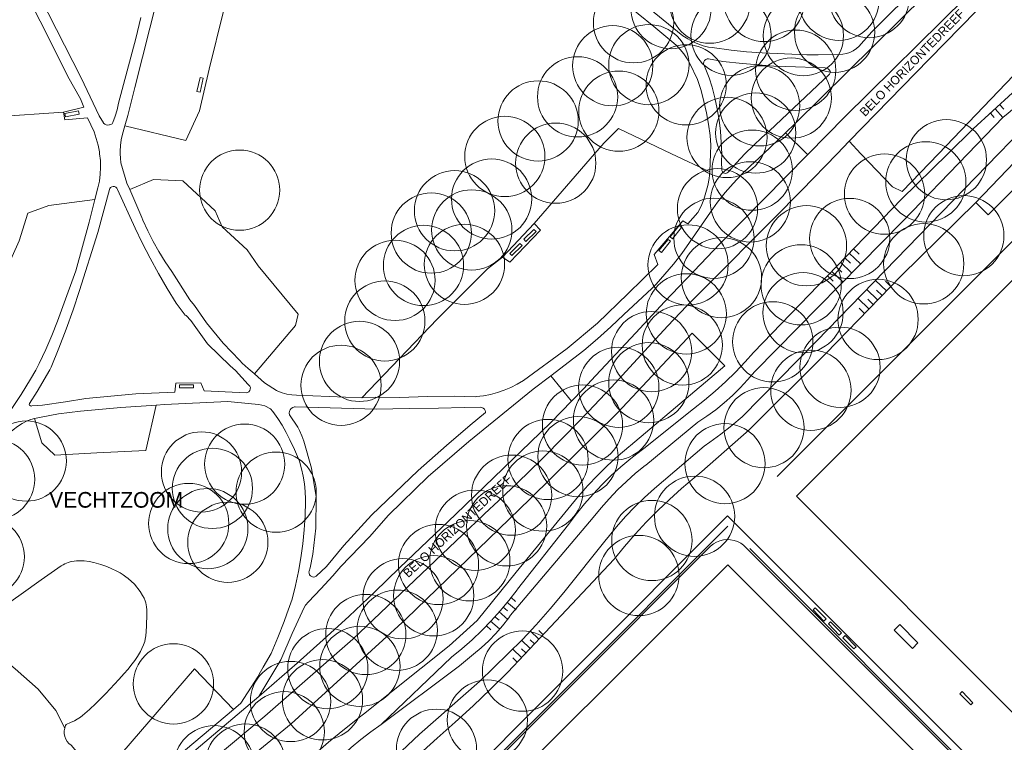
# Model space of a CAD drawing. Header units: metres. Extents: x 134994 to 136506, y 457393 to 459006.
# Tile 105 of 171: x 135172 to 135329, y 458506 to 458621. Entities that reach past the tile are written whole.
import ezdxf
from ezdxf.enums import TextEntityAlignment as Align

# ---------------------------------------------------------------- set-up
doc = ezdxf.new("R2010")
doc.units = ezdxf.units.M
for name, color, linetype, lineweight in [('B-WE-GR-BOOM-S', 250, 'Continuous', 13), ('B-WE-GW_TALUDLIJNEN', 251, 'Continuous', 5), ('B-WE-KG_BEBOUWING', 251, 'Continuous', 20), ('B-WE-KG_ONDERGROND_REST', 251, 'Continuous', 5), ('B-WE-KG_STRAATNAAM', 251, 'Continuous', 5)]:
    doc.layers.add(name, color=color, linetype=linetype, lineweight=lineweight)
doc.styles.add('Styledgn000', font='dgn000.shx')

# ---------------------------------------------------------------- blocks, each defined once
blk = doc.blocks.new('SGR-BOOM_02')
blk.add_circle((0, 0), 6.4)

msp = doc.modelspace()

# ---------------------------------------------------------------- linework, layer by layer
at = {"layer": 'B-WE-GW_TALUDLIJNEN'}
for p, q in [((135327.62, 458607.15), (135328.83, 458605.76)), ((135328.38, 458607.8), (135328.98, 458607.11)), ((135326.87, 458606.49), (135327.47, 458605.8)), ((135324.56, 458592.22), (135331.96, 458600)), ((135305.05, 458584.84), (135305.93, 458583.99)), ((135303.66, 458583.4), (135304.55, 458582.55)), ((135304.36, 458584.12), (135306.12, 458582.42)), ((135302.27, 458581.96), (135303.16, 458581.11)), ((135302.97, 458582.68), (135304.73, 458580.98)), ((135300.89, 458580.52), (135301.77, 458579.67)), ((135301.58, 458581.24), (135303.35, 458579.54)), ((135310.27, 458578.11), (135308.56, 458579.77)), ((135310.97, 458578.83), (135310.11, 458579.66)), ((135308.88, 458576.68), (135307.17, 458578.34)), ((135309.58, 458577.4), (135308.72, 458578.22)), ((135307.49, 458575.24), (135305.78, 458576.9)), ((135308.18, 458575.96), (135307.33, 458576.79)), ((135306.79, 458574.52), (135305.94, 458575.35)), ((135249.76, 458528.47), (135251.2, 458527.22)), ((135250.41, 458529.22), (135251.13, 458528.6)), ((135248.45, 458526.96), (135249.89, 458525.71)), ((135249.1, 458527.71), (135249.82, 458527.09)), ((135247.14, 458525.45), (135248.58, 458524.2)), ((135247.79, 458526.2), (135248.51, 458525.58)), ((135246.48, 458524.69), (135247.2, 458524.07)), ((135254.83, 458522.55), (135253.43, 458523.88)), ((135255.52, 458523.27), (135254.82, 458523.94)), ((135253.46, 458521.09), (135252.05, 458522.42)), ((135254.15, 458521.82), (135253.44, 458522.48)), ((135252.09, 458519.64), (135250.68, 458520.97)), ((135252.77, 458520.36), (135252.07, 458521.03)), ((135251.4, 458518.91), (135250.7, 458519.58))]:
    msp.add_line(p, q, dxfattribs=at)
at = {"layer": 'B-WE-GW_TALUDLIJNEN', "flags": 128}
for points in [[(135330.36, 458609.7), (135324.12, 458603.96), (135320.08, 458600)], [(135229.68, 458508.95), (135240.92, 458519.67), (135242.58, 458521.03), (135244.19, 458522.46), (135245.74, 458523.94), (135247.24, 458525.48), (135248.67, 458527.08), (135250.05, 458528.73), (135251.37, 458530.43), (135251.46, 458530.55), (135259.58, 458540.87), (135260.83, 458542.54), (135262.13, 458544.15), (135263.5, 458545.72), (135264.92, 458547.23), (135266.4, 458548.68), (135267.94, 458550.08), (135269.53, 458551.41), (135271.17, 458552.68), (135271.59, 458553), (135279.49, 458559.32), (135281.24, 458560.69), (135282.95, 458562.12), (135284.6, 458563.62), (135286.2, 458565.17), (135287.74, 458566.78), (135289.08, 458568.27), (135312.66, 458592.73), (135320.08, 458600)], [(135231.41, 458500.21), (135238.62, 458506.76), (135241.51, 458509.31), (135244.35, 458511.92), (135247.14, 458514.6), (135249.87, 458517.32), (135252.52, 458520.09), (135266.87, 458535.31), (135268.51, 458537.33), (135270.21, 458539.3), (135271.98, 458541.21), (135273.8, 458543.07), (135275.67, 458544.87), (135277.6, 458546.62), (135279.59, 458548.3), (135280.86, 458549.33), (135288.37, 458555.94), (135300.61, 458568.14), (135312.62, 458580.53), (135324.56, 458592.22)], [(135190.33, 458531.34), (135189.35, 458532.22), (135188.98, 458532.51), (135188.55, 458532.82), (135188.04, 458533.14), (135187.44, 458533.47), (135186.74, 458533.81), (135185.92, 458534.15), (135184.96, 458534.48), (135183.85, 458534.8), (135183.11, 458534.95), (135182.33, 458535.05), (135181.8, 458535.07), (135181.1, 458535.05), (135180.7, 458535.01), (135180.25, 458534.93), (135179.76, 458534.79), (135179.22, 458534.58), (135178.95, 458534.44), (135178.67, 458534.27), (135175.44, 458532.04), (135172.25, 458529.76), (135168.04, 458526.79)], [(135179.21, 458508.38), (135179.36, 458508.8), (135179.45, 458508.97), (135180.13, 458509.25), (135180.79, 458509.56), (135181.2, 458509.8), (135181.74, 458510.15), (135182.04, 458510.38), (135183.15, 458511.33), (135184.2, 458512.31), (135184.88, 458512.98), (135185.77, 458513.89), (135187.85, 458516.11), (135188.72, 458517.07), (135189.29, 458517.72), (135190, 458518.62), (135190.4, 458519.17), (135190.83, 458519.82), (135191.3, 458520.62), (135191.54, 458521.07), (135191.79, 458521.64), (135191.97, 458522.21), (135192.06, 458522.59), (135192.15, 458523.1), (135192.23, 458523.77), (135192.26, 458524.68), (135192.3, 458526.57), (135192.29, 458527.27), (135192.26, 458527.73), (135192.16, 458528.34), (135192.06, 458528.69), (135191.9, 458529.1), (135191.65, 458529.55), (135191.23, 458530.19), (135190.33, 458531.34)]]:
    msp.add_lwpolyline(points, dxfattribs=at)
at = {"layer": 'B-WE-KG_BEBOUWING'}
msp.add_lwpolyline([(135314.41, 458521.08), (135315.3, 458521.98), (135312.4, 458524.88), (135311.51, 458523.98)], close=True, dxfattribs=at)
at = {"layer": 'B-WE-KG_ONDERGROND_REST'}
for p, q in [((135294.18, 458603.34), (135290.67, 458600)), ((135294.18, 458603.34), (135297.57, 458600)), ((135304.33, 458601.98), (135302.41, 458600)), ((135306.21, 458600), (135304.33, 458601.98)), ((135254.1, 458588.88), (135263.72, 458600)), ((135276, 458600), (135282.1, 458597.1)), ((135282.23, 458600), (135282.1, 458597.1)), ((135297.57, 458600), (135297.72, 458599.86)), ((135297.86, 458600), (135297.72, 458599.86)), ((135338.07, 458593.79), (135292.86, 458548.49)), ((135254.1, 458588.88), (135249.06, 458583.52)), ((135260.05, 458560.51), (135256.75, 458564.57)), ((135207.31, 458512.37), (135210.01, 458516.58)), ((135191.36, 458497.58), (135210.2, 458513.41))]:
    msp.add_line(p, q, dxfattribs=at)
at = {"layer": 'B-WE-KG_ONDERGROND_REST', "flags": 128}
for points in [[(135282.23, 458600), (135282.29, 458601.36), (135282.15, 458602.91), (135281.91, 458604.73), (135281.58, 458606.53), (135281.18, 458608.32), (135280.71, 458610.09), (135280.15, 458611.84), (135278.93, 458614.42), (135278.51, 458615.15), (135277.98, 458615.92), (135277.39, 458616.64), (135276.73, 458617.31), (135276.03, 458617.91), (135273.19, 458620.32), (135245.69, 458642.57), (135236.05, 458650.28)], [(135179.05, 458606.62), (135168.06, 458605.87), (135160.96, 458616.72), (135155.45, 458623.95), (135153.9, 458630.76), (135148.93, 458640.69), (135155.33, 458648.64)], [(135155.33, 458648.64), (135156.16, 458647.89), (135156.66, 458647.45), (135158.38, 458645.88), (135160.04, 458644.25), (135161.64, 458642.57), (135163.19, 458640.83), (135165.67, 458637.79), (135165.85, 458637.54), (135167.29, 458635.48), (135168.66, 458633.38), (135169.96, 458631.23), (135171.2, 458629.05), (135172.36, 458626.83), (135176.04, 458619.69), (135179.74, 458612.33), (135181.73, 458608.77), (135182.26, 458607.41), (135179.05, 458606.62)], [(135255.22, 458637.28), (135277.83, 458618.82), (135278.58, 458618.32), (135279.37, 458617.89), (135280.19, 458617.52), (135281.05, 458617.23), (135281.92, 458617.02), (135282.49, 458616.93), (135285.5, 458616.5), (135287.98, 458616.28), (135290.45, 458616.1), (135294.01, 458615.91), (135297.58, 458615.79), (135299.4, 458615.76), (135302.74, 458615.84), (135303.33, 458615.87), (135303.9, 458615.98), (135304.46, 458616.16), (135304.99, 458616.43), (135305.48, 458616.76), (135305.92, 458617.15), (135306.26, 458617.55), (135307.94, 458619.42), (135323.62, 458635.06)], [(135324.87, 458633.66), (135295.72, 458604.81), (135294.18, 458603.34)], [(135329.88, 458632.62), (135322.95, 458624.97), (135303.63, 458605.89), (135297.86, 458600)], [(135195.7, 458631.71), (135194.03, 458624.91), (135190.38, 458610.58), (135189.27, 458606.09), (135188.82, 458604.46)], [(135188.82, 458604.46), (135198.52, 458602.09), (135200.74, 458606.84), (135202.24, 458613.51), (135204.53, 458622.72), (135205.35, 458627.77), (135195.7, 458631.71)], [(135332.16, 458630.5), (135317.07, 458615.11), (135304.33, 458601.98)], [(135191.35, 458621.72), (135190.55, 458618.39), (135187.8, 458608.09), (135187.57, 458607.02), (135187.27, 458605.97), (135186.9, 458604.96), (135186.76, 458604.78), (135186.57, 458604.66), (135186.35, 458604.62), (135186.29, 458604.62), (135186.05, 458604.57), (135185.81, 458604.6), (135185.59, 458604.71), (135185.42, 458604.89), (135185.39, 458604.93), (135184.73, 458606.03), (135181.86, 458612.11), (135175.27, 458625.1)], [(135318.57, 458600), (135335.32, 458617.49), (135336.79, 458620.21)], [(135287.71, 458600), (135289.05, 458601.32), (135290.43, 458602.59), (135291.62, 458603.63), (135301.2, 458612.67), (135301.34, 458613), (135301.29, 458613.17), (135301.16, 458613.39), (135300.98, 458613.55), (135300.74, 458613.66), (135300.49, 458613.68), (135294.17, 458613.9), (135292.32, 458613.99), (135290.46, 458614.11), (135287.33, 458614.38), (135284.21, 458614.72), (135281.9, 458615.16), (135281.67, 458615.14), (135281.45, 458615.04), (135281.27, 458614.88), (135281.15, 458614.66), (135281.11, 458614.42), (135281.15, 458614.19), (135281.27, 458613.97), (135282.03, 458612.09), (135282.47, 458610.64), (135282.92, 458608.9), (135283.29, 458607.14), (135283.59, 458605.37), (135283.8, 458603.59), (135283.94, 458601.8), (135284, 458600)], [(135200.31, 458609.92), (135200.8, 458612.14), (135201.28, 458612.03), (135200.8, 458609.82), (135200.31, 458609.92)], [(135323.26, 458600), (135328.88, 458605.83), (135329.35, 458606.22), (135330.73, 458607.33), (135332.17, 458608.37), (135333.65, 458609.34), (135335.17, 458610.25), (135336.73, 458611.09), (135338.12, 458611.78), (135338.65, 458611.95), (135339.57, 458612.16), (135340.5, 458612.3), (135341.44, 458612.35), (135342.38, 458612.33), (135343.32, 458612.22), (135344.25, 458612.04), (135345.15, 458611.78), (135346.04, 458611.45), (135346.89, 458611.04), (135347.7, 458610.56), (135348.47, 458610.01), (135349.19, 458609.4)], [(135179.23, 458606.41), (135181.44, 458606.82), (135181.53, 458606.33), (135179.33, 458605.91), (135179.23, 458606.41)], [(135328.15, 458600), (135332.08, 458604.05), (135332.17, 458604.13), (135333.2, 458605.02), (135334.28, 458605.84), (135335.41, 458606.6), (135336.58, 458607.3), (135337.8, 458607.92), (135338.26, 458608.08), (135338.92, 458608.24), (135339.59, 458608.32), (135340.27, 458608.32), (135341.44, 458608.25), (135342.21, 458608.03), (135343.35, 458607.63), (135344.46, 458607.15), (135345.54, 458606.61), (135346.58, 458605.99), (135347.58, 458605.3), (135348.53, 458604.56), (135349.42, 458603.75), (135350.26, 458602.88), (135353.13, 458600)], [(135184.79, 458600), (135184.75, 458600.3), (135184.54, 458601.37), (135184.25, 458602.43), (135183.89, 458603.47), (135182.85, 458605.71), (135179.26, 458605.41), (135179.05, 458606.62)], [(135188.82, 458604.46), (135188.45, 458603.12), (135188.24, 458602.23), (135188.11, 458601.32), (135188.06, 458600.4), (135188.06, 458600)], [(135276, 458600), (135267.52, 458604.04), (135265.24, 458601.75), (135263.72, 458600)], [(135184.01, 458592.71), (135184.16, 458593.28), (135184.24, 458593.53), (135184.52, 458594.58), (135184.74, 458595.65), (135184.87, 458596.73), (135184.92, 458597.82), (135184.9, 458598.91), (135184.79, 458600)], [(135188.06, 458600), (135188.1, 458599.28), (135188.19, 458598.56), (135189.15, 458595.31), (135189.58, 458594.31)], [(135190.25, 458492.65), (135195.06, 458496.88), (135211.13, 458510.29), (135225.16, 458522.55), (135247.08, 458543.39), (135247.56, 458543.83), (135251.43, 458547.5), (135255.25, 458551.22), (135259.01, 458555), (135262.71, 458558.84), (135266.35, 458562.73), (135273.51, 458570.48), (135275.4, 458572.53), (135278.39, 458575.68), (135281.45, 458578.79), (135292.24, 458589.6), (135296.72, 458594.13), (135302.41, 458600)], [(135224.29, 458496.53), (135235.79, 458507.41), (135245.35, 458515.79), (135252.22, 458522.53), (135254.4, 458524.87), (135256.64, 458527.4), (135258.82, 458529.99), (135265.59, 458538.47), (135265.88, 458538.84), (135267.25, 458540.5), (135268.67, 458542.11), (135270.16, 458543.66), (135271.7, 458545.16), (135273.3, 458546.61), (135281.19, 458553.37), (135282.1, 458553.99), (135283.87, 458555.28), (135285.6, 458556.64), (135287.27, 458558.05), (135299.15, 458570.08), (135328.15, 458600)], [(135229.68, 458508.95), (135242.21, 458518.33), (135244.41, 458520.16), (135245.65, 458521.21), (135246.84, 458522.32), (135247.97, 458523.49), (135249.04, 458524.71), (135250.06, 458525.99), (135250.34, 458526.37), (135263.52, 458541.99), (135264.76, 458543.5), (135266.05, 458544.97), (135267.4, 458546.38), (135268.81, 458547.73), (135270.28, 458549.02), (135271.79, 458550.25), (135271.89, 458550.33), (135280.2, 458557.17), (135281.64, 458558.14), (135283.05, 458559.17), (135284.4, 458560.27), (135285.71, 458561.43), (135286.95, 458562.65), (135288.14, 458563.93), (135289.28, 458565.26), (135289.34, 458565.34), (135312.87, 458589.22), (135323.26, 458600)], [(135256.75, 458564.57), (135260.42, 458567.37), (135261.99, 458568.63), (135264.18, 458570.47), (135266.32, 458572.38), (135268.4, 458574.34), (135272.88, 458578.48), (135273.54, 458579.17), (135274.96, 458580.77), (135276.32, 458582.41), (135277.62, 458584.1), (135278.86, 458585.85), (135282.22, 458590.7), (135283.36, 458592.27), (135284.56, 458593.79), (135285.83, 458595.26), (135287.15, 458596.67), (135288.54, 458598.03), (135289.98, 458599.34), (135290.67, 458600)], [(135297.72, 458599.86), (135283.78, 458585.66), (135279.54, 458581.29), (135274.89, 458576.4), (135270.3, 458571.45), (135263.89, 458564.56), (135261.98, 458562.52), (135260.05, 458560.51)], [(135287.71, 458600), (135286.34, 458598.55), (135285.01, 458597.07), (135284.85, 458596.93), (135284.65, 458596.87), (135284.45, 458596.88), (135284.26, 458596.97), (135284.12, 458597.13), (135284.04, 458597.33), (135284.04, 458597.36), (135283.99, 458598.71), (135284, 458600)], [(135306.21, 458600), (135311.24, 458594.73), (135312.81, 458593.99), (135318.57, 458600)], [(135337.09, 458600), (135336.5, 458599.78), (135335.94, 458599.49), (135335.61, 458599.28), (135326.52, 458590.25), (135324.56, 458592.22)], [(135209.49, 458564.87), (135216.01, 458572.59), (135216.43, 458574.39), (135210.08, 458582.12), (135208.33, 458584.65), (135204.32, 458588.32), (135203.21, 458590.9), (135198.07, 458595.67), (135193.36, 458595.89), (135189.58, 458594.31)], [(135282.1, 458597.1), (135281.98, 458596.06), (135281.78, 458594.92), (135281.5, 458593.81), (135281.15, 458592.71), (135280.71, 458591.65), (135280.21, 458590.61), (135278.59, 458588.82), (135277.78, 458589.28), (135273.24, 458583.91), (135273.83, 458582.34), (135269.03, 458577.64), (135264.2, 458572.97), (135259.38, 458568.91), (135252.38, 458563.83), (135251.39, 458563.24), (135250.37, 458562.72), (135249.31, 458562.28), (135248.23, 458561.91), (135247.12, 458561.61), (135246, 458561.39), (135244.86, 458561.26), (135244.73, 458561.24), (135241.36, 458561.34), (135237.15, 458561.28), (135232.55, 458561.14), (135228.81, 458561.15), (135226.62, 458561.06)], [(135173.57, 458560.01), (135173.59, 458560.16), (135174.81, 458562.09), (135176.85, 458565.53), (135177.04, 458565.97), (135178.29, 458568.98), (135179.47, 458572.03), (135180.57, 458575.11), (135181.6, 458578.21), (135184.5, 458587.42), (135186.34, 458594.3), (135186.39, 458594.43), (135186.53, 458594.61), (135186.73, 458594.74), (135186.95, 458594.79), (135187.18, 458594.76), (135187.38, 458594.66), (135187.54, 458594.49), (135187.63, 458594.28), (135190.48, 458588.11), (135191.58, 458585.79), (135192.83, 458583.32), (135194.16, 458580.89), (135195.55, 458578.5), (135197.02, 458576.14), (135198.45, 458574.26), (135198.57, 458574.19), (135199.31, 458573.38), (135201.98, 458569.66), (135205.63, 458566.16), (135206.44, 458565.41), (135207.49, 458564.33), (135208.49, 458563.19), (135208.61, 458563.1), (135208.75, 458562.91), (135208.83, 458562.69), (135208.82, 458562.45), (135208.74, 458562.22), (135208.59, 458562.04), (135208.39, 458561.92), (135208.15, 458561.87), (135201.44, 458562.18), (135200.92, 458563.43), (135196.96, 458563.4), (135196.76, 458561.99), (135190.57, 458561.69), (135182.6, 458560.94), (135179.33, 458560.45), (135175.65, 458559.88), (135173.99, 458559.78), (135173.89, 458559.74), (135173.74, 458559.77), (135173.62, 458559.87), (135173.57, 458560.01)], [(135189.58, 458594.31), (135191.51, 458589.83), (135191.69, 458589.41), (135192.47, 458587.7), (135193.33, 458586.02), (135194.25, 458584.38), (135195.24, 458582.78), (135196.3, 458581.23), (135199.19, 458576.67), (135199.92, 458575.81), (135201.81, 458573.04), (135204.51, 458569.8), (135207.13, 458567.01), (135207.54, 458566.59), (135208.46, 458565.73), (135209.43, 458564.93), (135209.49, 458564.87)], [(135184.01, 458592.71), (135176.68, 458591.76), (135173.34, 458590.53), (135171.93, 458586.08), (135168.54, 458578.59), (135165.44, 458569.45), (135148.02, 458547.43), (135146.14, 458542.47), (135148.93, 458538.62), (135151.69, 458536.56)], [(135184.01, 458592.71), (135183.12, 458589.08), (135181, 458581.34), (135178.92, 458575.62), (135178.09, 458573.3), (135177.18, 458571.02), (135176.2, 458568.76), (135175.15, 458566.54), (135174.62, 458565.48), (135173.77, 458564.04), (135172.26, 458561.59), (135170.68, 458559.19), (135169.04, 458556.84), (135168.82, 458556.53), (135167.15, 458554.16), (135165.43, 458551.83), (135163.64, 458549.56), (135161.78, 458547.33), (135160.67, 458546.06), (135155.92, 458541), (135152.93, 458537.75), (135151.98, 458536.8), (135151.69, 458536.56)], [(135295.92, 458545.39), (135331.31, 458509.99), (135366.61, 458474.62), (135411.93, 458519.85), (135376.53, 458555.3), (135341.16, 458590.63), (135295.92, 458545.39)], [(135254.1, 458588.88), (135255.12, 458587.81), (135250.19, 458582.7), (135249.06, 458583.52)], [(135275.79, 458586.76), (135277.23, 458588.54), (135277.61, 458588.23), (135276.18, 458586.45), (135275.79, 458586.76)], [(135252.44, 458586.35), (135254.06, 458587.94), (135254.41, 458587.58), (135252.79, 458585.99), (135252.44, 458586.35)], [(135250.2, 458584.11), (135251.83, 458585.7), (135252.18, 458585.34), (135250.55, 458583.75), (135250.2, 458584.11)], [(135273.99, 458584.55), (135275.45, 458586.34), (135275.84, 458586.03), (135274.38, 458584.23), (135273.99, 458584.55)], [(135226.62, 458561.06), (135238.6, 458573.63), (135246.67, 458581.62), (135249.06, 458583.52)], [(135218.8, 458503.98), (135221.3, 458506.14), (135223.84, 458508.23), (135226.44, 458510.26), (135226.86, 458510.58), (135240.56, 458521.48), (135245, 458525.53), (135251.21, 458533.27), (135261.14, 458545.37), (135262.64, 458547.06), (135264.19, 458548.7), (135265.8, 458550.28), (135267.47, 458551.8), (135269.19, 458553.26), (135269.46, 458553.48), (135284.48, 458566.17), (135279.31, 458571.39), (135267.38, 458558.67), (135253.46, 458544.95), (135233.6, 458525.76), (135215.32, 458509.07), (135203.02, 458498.95)], [(135226.62, 458561.06), (135216.2, 458561.48), (135215.43, 458561.52), (135214.67, 458561.65), (135213.92, 458561.85), (135213.21, 458562.13), (135212.97, 458562.24), (135211.08, 458563.45), (135209.49, 458564.87)], [(135210.2, 458513.41), (135213.7, 458519.29), (135215.52, 458523.47), (135217.41, 458527.62), (135217.6, 458528.01), (135218.08, 458528.54), (135220.07, 458530.59), (135222, 458532.69), (135223.27, 458534.14), (135227.85, 458538.89), (135230.85, 458542.32), (135237.21, 458548.5), (135243.68, 458554.12), (135253.93, 458562.42), (135256.75, 458564.57)], [(135197.5, 458563.16), (135199.78, 458563.14), (135199.77, 458562.64), (135197.5, 458562.66), (135197.5, 458563.16)], [(135193.81, 458559.91), (135188.19, 458559.5), (135181.71, 458558.96), (135178.23, 458558.51), (135175.2, 458557.92), (135174.42, 458557.75)], [(135174.42, 458557.75), (135175.58, 458553.9), (135177.63, 458551.94), (135184.36, 458552.3), (135192.14, 458552.66), (135193.81, 458559.91)], [(135210.01, 458516.58), (135210.47, 458517.33), (135210.88, 458518.11), (135212.12, 458520.3), (135213.21, 458522.82), (135214.22, 458525.37), (135214.67, 458526.59), (135215.5, 458528.96), (135216.04, 458531.14), (135216.5, 458533.34), (135216.88, 458535.55), (135217.18, 458537.78), (135217.41, 458540.02), (135217.55, 458542.26), (135217.62, 458544.51), (135217.62, 458544.9), (135217.58, 458546.13), (135217.46, 458547.35), (135217.27, 458548.56), (135216.99, 458549.76), (135216.64, 458550.94), (135216.21, 458552.09), (135215.71, 458553.21), (135215.14, 458554.29), (135215.11, 458554.34), (135214.54, 458555.53), (135213.9, 458556.68), (135213.19, 458557.79), (135212.42, 458558.86), (135212.05, 458559.32), (135211.14, 458559.81), (135210.17, 458560.01), (135209.02, 458560.13), (135205.22, 458560.47), (135195.13, 458560), (135193.81, 458559.91)], [(135210.2, 458513.41), (135215.05, 458517.69), (135216.27, 458518.76), (135220.44, 458522.46), (135224.56, 458526.23), (135228.63, 458530.06), (135232.64, 458533.94), (135241.58, 458542.48), (135250.67, 458551.26), (135253.47, 458553.93), (135256.79, 458557.19), (135260.05, 458560.51)], [(135215.04, 458558.64), (135215.09, 458558.36), (135216.38, 458556.38), (135216.67, 458555.83), (135217.05, 458554.99), (135217.34, 458554.13), (135218.57, 458549.83), (135219.34, 458545.25), (135219.27, 458540.26), (135218.8, 458536.12), (135218.38, 458533.96), (135218.2, 458533.42), (135218.18, 458533.32), (135218.19, 458533.08), (135218.27, 458532.85), (135218.43, 458532.66), (135218.63, 458532.54), (135218.87, 458532.48), (135219.11, 458532.51), (135219.33, 458532.61), (135220.95, 458534.17), (135223.75, 458537.53), (135228.15, 458542.36), (135235.59, 458549.47), (135240.1, 458553.46), (135243.88, 458556.71), (135246.32, 458558.74), (135246.33, 458558.81), (135246.28, 458559.06), (135246.16, 458559.27), (135245.98, 458559.44), (135245.75, 458559.54), (135245.51, 458559.57), (135242.95, 458559.54), (135238.85, 458559.41), (135234.14, 458559.37), (135228.97, 458559.24), (135216, 458559.64), (135215.85, 458559.62), (135215.59, 458559.54), (135215.36, 458559.38), (135215.18, 458559.17), (135215.07, 458558.91), (135215.04, 458558.64)], [(135174.42, 458557.75), (135173.84, 458557.62), (135173.25, 458557.38), (135172.45, 458556.98), (135171.7, 458556.5), (135170.98, 458555.97), (135170.32, 458555.36), (135169.72, 458554.71), (135166.92, 458550.88), (135166.38, 458550.13), (135164.83, 458548.07), (135163.22, 458546.06), (135161.55, 458544.1), (135159.82, 458542.19)], [(135237.55, 458494.78), (135284.92, 458542.26), (135324.4, 458502.78), (135359.68, 458467.45), (135360.1, 458467.07), (135360.57, 458466.76), (135361.08, 458466.51), (135361.62, 458466.34), (135362.18, 458466.24), (135362.74, 458466.22), (135363.31, 458466.28), (135363.85, 458466.43), (135364.38, 458466.64), (135364.86, 458466.93), (135365.3, 458467.29), (135365.69, 458467.7), (135365.98, 458468.11), (135368.42, 458465.64)], [(135285, 458540.57), (135233.64, 458489.1), (135255, 458467.74)], [(135323.43, 458501.63), (135287.77, 458537.3), (135287.49, 458537.54), (135287.03, 458537.86), (135286.52, 458538.12), (135285.98, 458538.31), (135285.42, 458538.41), (135284.85, 458538.44), (135284.28, 458538.39), (135283.72, 458538.26), (135283.19, 458538.05), (135282.69, 458537.77), (135282.24, 458537.42), (135237.01, 458492.12)], [(135351.84, 458453.64), (135361.82, 458463.6), (135288.5, 458537.04)], [(135239.7, 458489.17), (135275.01, 458453.79), (135310.38, 458418.45), (135355.65, 458463.71), (135320.43, 458498.97), (135284.96, 458534.42), (135239.7, 458489.17)], [(135300.28, 458525.44), (135298.57, 458527.22), (135298.93, 458527.57), (135300.64, 458525.79), (135300.28, 458525.44)], [(135302.74, 458523.22), (135301.02, 458525), (135301.38, 458525.35), (135303.1, 458523.57), (135302.74, 458523.22)], [(135305.07, 458521.01), (135303.35, 458522.79), (135303.71, 458523.14), (135305.43, 458521.35), (135305.07, 458521.01)], [(135179.21, 458508.38), (135177.79, 458511.18), (135174.96, 458514.61), (135171.3, 458517.82), (135167.95, 458520.64), (135164.74, 458521.25), (135162.31, 458520.41)], [(135185.02, 458496.9), (135186.44, 458498.7), (135187.35, 458500.37), (135188.34, 458504.36), (135199.94, 458517.84), (135206.13, 458511.37)], [(135323.72, 458512.09), (135322, 458513.87), (135322.36, 458514.22), (135324.08, 458512.43), (135323.72, 458512.09)], [(135191.14, 458498.72), (135206.13, 458511.37)], [(135206.13, 458511.37), (135207.31, 458512.37)], [(135185.02, 458496.9), (135185.34, 458498.95), (135185.33, 458499.31), (135185.24, 458499.66), (135185.08, 458499.98), (135184.85, 458500.26), (135184.65, 458500.41), (135180.24, 458505.64), (135179.89, 458505.92), (135179.6, 458506.26), (135179.37, 458506.64), (135179.21, 458507.06), (135179.13, 458507.5), (135179.13, 458507.94), (135179.21, 458508.38)], [(135206.92, 458486.4), (135208.27, 458488.29), (135209.09, 458489.51), (135210.19, 458491), (135211.35, 458492.46), (135212.58, 458493.85), (135213.86, 458495.2), (135215.2, 458496.49), (135216.59, 458497.72), (135218.04, 458498.89), (135222.27, 458502.8), (135223.42, 458503.92), (135224.91, 458505.27), (135226.45, 458506.56), (135228.04, 458507.79), (135229.68, 458508.95)]]:
    msp.add_lwpolyline(points, dxfattribs=at)

# ---------------------------------------------------------------- block references
at = {"layer": 'B-WE-GR-BOOM-S'}
for p in [(135282.09, 458624.02), (135290.8, 458624.28), (135302.7, 458624.47), (135307.51, 458624.91), (135275.92, 458623.15), (135269.95, 458620.9), (135302.01, 458619.38), (135285.49, 458618.89), (135297.03, 458618.84), (135266.62, 458614.04), (135272.39, 458614.21), (135295.81, 458613.32), (135278.34, 458610.99), (135261.02, 458609.08), (135295.11, 458608.88), (135267.6, 458606.79), (135290.06, 458607.64), (135254.72, 458605.23), (135284.85, 458602.6), (135289.43, 458603.3), (135249.41, 458599.57), (135319.84, 458599.05), (135257.53, 458598.5), (135288.87, 458597.38), (135207.12, 458594.19), (135316.56, 458595.51), (135247.31, 458592.78), (135309.98, 458593.56), (135283.33, 458591.23), (135288.57, 458592.32), (135241.4, 458590.91), (135237.68, 458587.35), (135244.14, 458587.84), (135282.77, 458586.51), (135304.42, 458586.48), (135322.62, 458586.93), (135297.52, 458585.33), (135236.44, 458582.18), (135242.97, 458582.36), (135278.64, 458582.26), (135316.23, 458582.45), (135283.96, 458580.23), (135231.9, 458579.8), (135296.68, 458579.09), (135278.36, 458574.45), (135296.98, 458574.64), (135230.27, 458573.32), (135308.94, 458573.57), (135277.72, 458569.48), (135292.15, 458570), (135272.83, 458568.44), (135226.23, 458566.88), (135302.88, 458565.94), (135223.29, 458563.06), (135267.59, 458562.75), (135272.38, 458563.48), (135298.23, 458562.27), (135261.8, 458556.73), (135266.76, 458557.52), (135290.75, 458556.3), (135173.08, 458550.98), (135207.92, 458550.48), (135256.31, 458551.22), (135261.08, 458551.68), (135284.53, 458550.56), (135201.03, 458549.24), (135168.04, 458548.05), (135202.77, 458546.62), (135212.94, 458546.02), (135250.5, 458545.54), (135255.47, 458546.19), (135199, 458541.02), (135279.68, 458542.17), (135202.05, 458540.2), (135244.7, 458539.94), (135249.7, 458540.64), (135205.23, 458538.02), (135272.87, 458538.31), (135166.39, 458535.71), (135238.84, 458534.47), (135243.83, 458535.07), (135270.8, 458532.72), (135233.16, 458529.02), (135238.07, 458529.49), (135232.25, 458523.99), (135227.24, 458523.31), (135221.18, 458517.87), (135226.3, 458518.23), (135252.24, 458517.47), (135196.56, 458515.43), (135215.24, 458512.63), (135220.33, 458512.9), (135246.63, 458509.66), (135214.24, 458507.81), (135238.51, 458505), (135203.05, 458502.37), (135208.06, 458502.64)]:
    msp.add_blockref('SGR-BOOM_02', p, dxfattribs=at)

# ---------------------------------------------------------------- texts
at = {"layer": 'B-WE-KG_STRAATNAAM', "style": 'Styledgn000'}
for rotation, p in [(45.6479, (135306.86, 458605.83)), (43.2038, (135234.01, 458532.28))]:
    msp.add_text('BELO HORIZONTEDREEF', height=1.4, rotation=rotation, dxfattribs=at).set_placement(p)
msp.add_text('VECHTZOOM', height=2.5, dxfattribs=at).set_placement((135187.43, 458544.79), align=Align.MIDDLE_CENTER)

doc.saveas('drawing.dxf')
